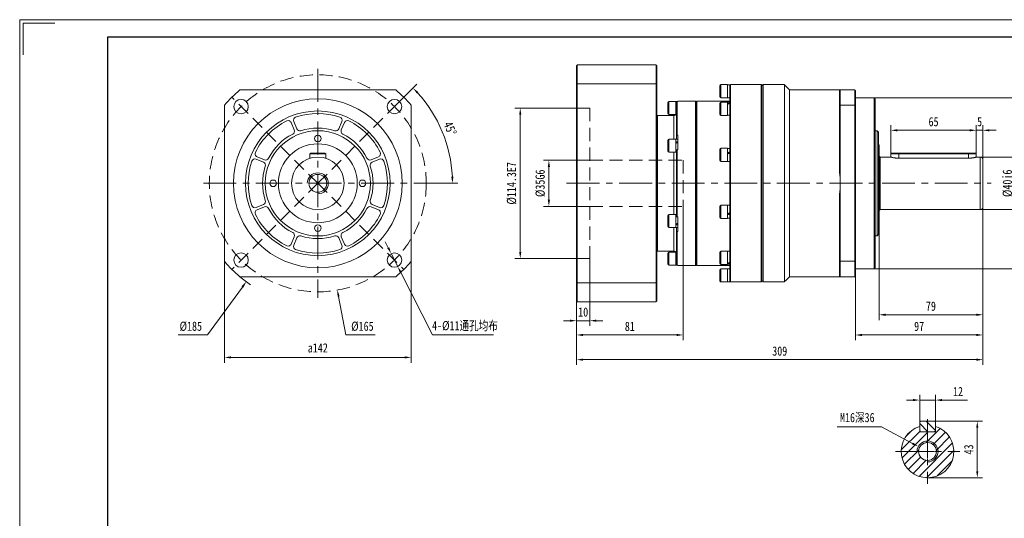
# Model space of a CAD drawing. Header units: millimetres. Extents: x -24 to 1101, y -76 to 717.
# Tile 4 of 5: x -24 to 725, y 338 to 717. Entities that reach past the tile are written whole.
import ezdxf

# ---------------------------------------------------------------- set-up
doc = ezdxf.new("R2010")
doc.units = ezdxf.units.MM
doc.header["$LTSCALE"] = 20
doc.linetypes.add('CENTER', pattern=[2, 1.25, -0.25, 0.25, -0.25])
doc.linetypes.add('DASHED', pattern=[0.75, 0.5, -0.25])
doc.layers.get('0').update_dxf_attribs({"lineweight": 18})
for name, color, linetype, lineweight in [('3中心线层', 1, 'CENTER', 18), ('4虚线层', 6, 'DASHED', 18), ('5剖面线层', 2, 'Continuous', 18), ('图框_外框线', 7, 'Continuous', 18)]:
    doc.layers.add(name, color=color, linetype=linetype, lineweight=lineweight)
doc.styles.add('TH_GBDIM', font='txt', dxfattribs={"width": 0.8})
doc.dimstyles.new('TH_GBDIM', dxfattribs={"dimscale": 2, "dimtxt": 3.5, "dimasz": 2.5, "dimexe": 2, "dimexo": 0, "dimgap": 1.5, "dimtad": 1, "dimdec": 1, "dimdsep": 46, "dimtxsty": 'TH_GBDIM', "dimcen": 2.5, "dimdle": 5, "dimclrd": 4, "dimclre": 4, "dimclrt": 3, "dimadec": 0, "dimazin": 0, "dimtfac": 0.714286, "dimtdec": 1, "dimtmove": 0, "dimatfit": 3, "dimfxl": 1, "dimtolj": 1, "dimarcsym": 0})

# ---------------------------------------------------------------- blocks, each defined once
blk = doc.blocks.new('*X3')
at = {"transparency": 16777216}
for points in [[(257.04, 544.49), (255.55, 543.74), (258.55, 539.66)], [(266.53, 525.76), (265.04, 525.01), (263.52, 529.84)]]:
    blk.add_hatch(color=4, dxfattribs=at).paths.add_polyline_path(points, flags=0)
at = {"color": 4, "transparency": 16777216}
for p, q in [((256.29, 544.12), (254.03, 548.58)), ((258.55, 539.66), (263.52, 529.84)), ((289.88, 477.81), (265.78, 525.38)), ((336.39, 477.81), (289.88, 477.81))]:
    blk.add_line(p, q, dxfattribs=at)
at = {"color": 3, "transparency": 16777216, "insert": (314.63, 484.54), "char_height": 7, "width": 102.1689, "attachment_point": 5, "style": 'TH_GBDIM'}
blk.add_mtext('4-%%C11通孔均布', dxfattribs=at)
blk = doc.blocks.new('*X4')
at = {"transparency": 16777216}
blk.add_hatch(color=4, dxfattribs=at).paths.add_polyline_path([(219.34, 507.18), (217.71, 506.88), (217.62, 511.95)], flags=0)
at = {"color": 4, "transparency": 16777216}
for p, q in [((197.7, 593.09), (207.7, 593.09)), ((202.7, 588.09), (202.7, 598.09)), ((223.9, 477.81), (218.52, 507.03)), ((246.36, 477.81), (223.9, 477.81))]:
    blk.add_line(p, q, dxfattribs=at)
at = {"color": 3, "transparency": 16777216, "insert": (236.63, 484.31), "char_height": 7, "width": 30.5511, "attachment_point": 5, "style": 'TH_GBDIM'}
blk.add_mtext('%%C165', dxfattribs=at)
blk = doc.blocks.new('*X5')
at = {"transparency": 16777216}
for points in [[(136.7, 461.58), (136.7, 459.91), (131.7, 460.74)], [(268.7, 461.58), (268.7, 459.91), (273.7, 460.74)]]:
    blk.add_hatch(color=4, dxfattribs=at).paths.add_polyline_path(points, flags=0)
at = {"color": 4, "transparency": 16777216}
for p, q in [((131.7, 533.8), (131.7, 456.74)), ((273.7, 533.8), (273.7, 456.74)), ((136.7, 460.74), (268.7, 460.74))]:
    blk.add_line(p, q, dxfattribs=at)
at = {"color": 3, "transparency": 16777216, "insert": (202.7, 467.95), "char_height": 7, "width": 30.1778, "attachment_point": 5, "style": 'TH_GBDIM'}
blk.add_mtext('a142', dxfattribs=at)
blk = doc.blocks.new('*X6')
at = {"transparency": 16777216}
for points in [[(277.99, 661.34), (279.2, 662.49), (275.15, 665.53)], [(305.87, 598.11), (304.2, 598.07), (305.15, 593.09)]]:
    blk.add_hatch(color=4, dxfattribs=at).paths.add_polyline_path(points, flags=0)
at = {"color": 4, "transparency": 16777216}
for p, q in [((261.04, 651.42), (277.98, 668.36)), ((289.7, 593.09), (309.15, 593.09))]:
    blk.add_line(p, q, dxfattribs=at)
blk.add_arc((202.7, 593.09), 102.45, 2.79648, 42.20352, dxfattribs=at)
at = {"color": 3, "transparency": 16777216, "insert": (303.36, 634.78), "char_height": 7, "width": 21.6051, "attachment_point": 5, "rotation": 292.5, "style": 'TH_GBDIM'}
blk.add_mtext('45%%D', dxfattribs=at)
blk = doc.blocks.new('*X7')
at = {"transparency": 16777216}
blk.add_hatch(color=4, dxfattribs=at).paths.add_polyline_path([(655.38, 396.11), (654.59, 394.64), (659.4, 393.02)], flags=0)
at = {"color": 4, "transparency": 16777216}
for p, q in [((597.65, 407.92), (631.39, 407.92)), ((631.39, 407.92), (654.98, 395.37)), ((666.46, 384.27), (666.46, 394.27)), ((661.46, 389.27), (671.46, 389.27))]:
    blk.add_line(p, q, dxfattribs=at)
at = {"color": 3, "transparency": 16777216, "insert": (613.02, 414.69), "char_height": 7, "width": 54.6933, "attachment_point": 5, "style": 'TH_GBDIM'}
blk.add_mtext('M16深36', dxfattribs=at)
blk = doc.blocks.new('*X8')
at = {"transparency": 16777216}
for points in [[(655.46, 429.16), (655.46, 427.49), (660.46, 428.32)], [(677.46, 429.16), (677.46, 427.49), (672.46, 428.32)]]:
    blk.add_hatch(color=4, dxfattribs=at).paths.add_polyline_path(points, flags=0)
at = {"color": 4, "transparency": 16777216}
for p, q in [((655.46, 428.32), (650.46, 428.32)), ((660.46, 411.67), (660.46, 432.32)), ((660.46, 428.32), (672.46, 428.32)), ((672.46, 411.67), (672.46, 432.32)), ((677.46, 428.32), (696.73, 428.32))]:
    blk.add_line(p, q, dxfattribs=at)
at = {"color": 3, "transparency": 16777216, "insert": (689.6, 434.82), "char_height": 7, "width": 13.1289, "attachment_point": 5, "style": 'TH_GBDIM'}
blk.add_mtext('12', dxfattribs=at)
blk = doc.blocks.new('*X9')
at = {"transparency": 16777216}
for points in [[(703.44, 407.27), (705.1, 407.27), (704.27, 412.27)], [(703.44, 374.27), (705.1, 374.27), (704.27, 369.27)]]:
    blk.add_hatch(color=4, dxfattribs=at).paths.add_polyline_path(points, flags=0)
at = {"color": 4, "transparency": 16777216}
for p, q in [((671.86, 412.27), (708.27, 412.27)), ((704.27, 407.27), (704.27, 374.27)), ((666.46, 369.27), (708.27, 369.27))]:
    blk.add_line(p, q, dxfattribs=at)
at = {"color": 3, "transparency": 16777216, "insert": (697.77, 390.77), "char_height": 7, "width": 14.3733, "attachment_point": 5, "rotation": 90, "style": 'TH_GBDIM'}
blk.add_mtext('43', dxfattribs=at)
blk = doc.blocks.new('*X10')
at = {"transparency": 16777216}
blk.add_hatch(color=4, dxfattribs=at).paths.add_polyline_path([(144.68, 514.73), (146.03, 513.75), (148.29, 518.28)], flags=0)
at = {"color": 4, "transparency": 16777216}
for p, q in [((197.7, 593.09), (207.7, 593.09)), ((202.7, 588.09), (202.7, 598.09)), ((118.86, 477.81), (145.35, 514.24)), ((96.39, 477.81), (118.86, 477.81))]:
    blk.add_line(p, q, dxfattribs=at)
blk.add_arc((202.7, 593.09), 92.5, 230.13596, 236.44855, dxfattribs=at)
at = {"color": 3, "transparency": 16777216, "insert": (106.12, 484.31), "char_height": 7, "width": 30.5511, "attachment_point": 5, "style": 'TH_GBDIM'}
blk.add_mtext('%%C185', dxfattribs=at)
blk = doc.blocks.new('*X18')
at = {"transparency": 16777216}
for points in [[(404.53, 459.87), (404.53, 458.2), (399.53, 459.04)], [(703.53, 459.87), (703.53, 458.2), (708.53, 459.04)]]:
    blk.add_hatch(color=4, dxfattribs=at).paths.add_polyline_path(points, flags=0)
at = {"color": 4, "transparency": 16777216}
for p, q in [((708.53, 575.09), (708.53, 455.04)), ((399.53, 503.59), (399.53, 455.04)), ((404.53, 459.04), (703.53, 459.04))]:
    blk.add_line(p, q, dxfattribs=at)
at = {"color": 3, "transparency": 16777216, "insert": (554.03, 465.54), "char_height": 7, "width": 22.0889, "attachment_point": 5, "style": 'TH_GBDIM'}
blk.add_mtext('309', dxfattribs=at)
blk = doc.blocks.new('*X19')
at = {"transparency": 16777216}
for points in [[(734.96, 608.09), (736.63, 608.09), (735.79, 613.09)], [(734.96, 578.09), (736.63, 578.09), (735.79, 573.09)]]:
    blk.add_hatch(color=4, dxfattribs=at).paths.add_polyline_path(points, flags=0)
at = {"color": 4, "transparency": 16777216}
for p, q in [((706.53, 613.09), (739.79, 613.09)), ((735.79, 578.09), (735.79, 608.09)), ((706.53, 573.09), (739.79, 573.09))]:
    blk.add_line(p, q, dxfattribs=at)
at = {"color": 3, "transparency": 16777216, "insert": (728.13, 593.09), "char_height": 7, "width": 38.64, "attachment_point": 5, "rotation": 90, "style": 'TH_GBDIM'}
blk.add_mtext('%%C40j6', dxfattribs=at)
blk = doc.blocks.new('*X20')
at = {"transparency": 16777216}
for points in [[(761.3, 653.09), (762.97, 653.09), (762.14, 658.09)], [(761.3, 533.09), (762.97, 533.09), (762.14, 528.09)]]:
    blk.add_hatch(color=4, dxfattribs=at).paths.add_polyline_path(points, flags=0)
at = {"color": 4, "transparency": 16777216}
for p, q in [((625.73, 658.09), (766.14, 658.09)), ((762.14, 533.09), (762.14, 653.09)), ((625.73, 528.09), (766.14, 528.09))]:
    blk.add_line(p, q, dxfattribs=at)
at = {"color": 3, "transparency": 16777216, "insert": (754.47, 593.09), "char_height": 7, "width": 46.6044, "attachment_point": 5, "rotation": 90, "style": 'TH_GBDIM'}
blk.add_mtext('%%C130g6', dxfattribs=at)
blk = doc.blocks.new('*X21')
at = {"transparency": 16777216}
for points in [[(643.53, 634.23), (643.53, 632.57), (638.53, 633.4)], [(698.53, 634.23), (698.53, 632.57), (703.53, 633.4)]]:
    blk.add_hatch(color=4, dxfattribs=at).paths.add_polyline_path(points, flags=0)
at = {"color": 4, "transparency": 16777216}
for p, q in [((638.53, 615.49), (638.53, 637.4)), ((703.53, 615.49), (703.53, 637.4)), ((698.53, 633.4), (643.53, 633.4))]:
    blk.add_line(p, q, dxfattribs=at)
at = {"color": 3, "transparency": 16777216, "insert": (671.03, 639.9), "char_height": 7, "width": 14.1867, "attachment_point": 5, "style": 'TH_GBDIM'}
blk.add_mtext('65', dxfattribs=at)
blk = doc.blocks.new('*X22')
at = {"transparency": 16777216}
for points in [[(698.53, 634.23), (698.53, 632.57), (703.53, 633.4)], [(713.53, 634.23), (713.53, 632.57), (708.53, 633.4)]]:
    blk.add_hatch(color=4, dxfattribs=at).paths.add_polyline_path(points, flags=0)
at = {"color": 4, "transparency": 16777216}
for p, q in [((703.53, 615.49), (703.53, 637.4)), ((708.53, 611.09), (708.53, 637.4)), ((698.53, 633.4), (693.53, 633.4)), ((703.53, 633.4), (708.53, 633.4)), ((713.53, 633.4), (718.53, 633.4))]:
    blk.add_line(p, q, dxfattribs=at)
at = {"color": 3, "transparency": 16777216, "insert": (706.03, 639.9), "char_height": 7, "width": 6.0356, "attachment_point": 5, "style": 'TH_GBDIM'}
blk.add_mtext('5', dxfattribs=at)
blk = doc.blocks.new('*X23')
at = {"transparency": 16777216}
for points in [[(634.53, 493.99), (634.53, 492.32), (629.53, 493.16)], [(703.53, 493.99), (703.53, 492.32), (708.53, 493.16)]]:
    blk.add_hatch(color=4, dxfattribs=at).paths.add_polyline_path(points, flags=0)
at = {"color": 4, "transparency": 16777216}
for p, q in [((708.53, 575.09), (708.53, 489.16)), ((629.53, 563.89), (629.53, 489.16)), ((703.53, 493.16), (634.53, 493.16))]:
    blk.add_line(p, q, dxfattribs=at)
at = {"color": 3, "transparency": 16777216, "insert": (669.03, 499.66), "char_height": 7, "width": 14.0622, "attachment_point": 5, "style": 'TH_GBDIM'}
blk.add_mtext('79', dxfattribs=at)
blk = doc.blocks.new('*X24')
at = {"transparency": 16777216}
for points in [[(616.53, 478.64), (616.53, 476.97), (611.53, 477.81)], [(703.53, 478.64), (703.53, 476.97), (708.53, 477.81)]]:
    blk.add_hatch(color=4, dxfattribs=at).paths.add_polyline_path(points, flags=0)
at = {"color": 4, "transparency": 16777216}
for p, q in [((708.53, 575.09), (708.53, 473.81)), ((611.53, 522.59), (611.53, 473.81)), ((703.53, 477.81), (616.53, 477.81))]:
    blk.add_line(p, q, dxfattribs=at)
at = {"color": 3, "transparency": 16777216, "insert": (660.03, 484.31), "char_height": 7, "width": 14.3111, "attachment_point": 5, "style": 'TH_GBDIM'}
blk.add_mtext('97', dxfattribs=at)
blk = doc.blocks.new('*X25')
at = {"transparency": 16777216}
for points in [[(355.83, 645.24), (357.5, 645.24), (356.67, 650.24)], [(355.83, 540.94), (357.5, 540.94), (356.67, 535.94)]]:
    blk.add_hatch(color=4, dxfattribs=at).paths.add_polyline_path(points, flags=0)
at = {"color": 4, "transparency": 16777216}
for p, q in [((399.53, 650.24), (352.67, 650.24)), ((356.67, 540.94), (356.67, 645.24)), ((399.53, 535.94), (352.67, 535.94))]:
    blk.add_line(p, q, dxfattribs=at)
at = {"color": 3, "transparency": 16777216, "insert": (350.17, 593.09), "char_height": 7, "width": 62.4711, "attachment_point": 5, "rotation": 90, "style": 'TH_GBDIM'}
blk.add_mtext('%%C114.3E7', dxfattribs=at)
blk = doc.blocks.new('*X26')
at = {"transparency": 16777216}
for points in [[(377.62, 605.59), (379.28, 605.59), (378.45, 610.59)], [(377.62, 580.59), (379.28, 580.59), (378.45, 575.59)]]:
    blk.add_hatch(color=4, dxfattribs=at).paths.add_polyline_path(points, flags=0)
at = {"color": 4, "transparency": 16777216}
for p, q in [((409.53, 610.59), (374.45, 610.59)), ((378.45, 580.59), (378.45, 605.59)), ((409.53, 575.59), (374.45, 575.59))]:
    blk.add_line(p, q, dxfattribs=at)
at = {"color": 3, "transparency": 16777216, "insert": (371.95, 593.09), "char_height": 7, "width": 38.64, "attachment_point": 5, "rotation": 90, "style": 'TH_GBDIM'}
blk.add_mtext('%%C35G6', dxfattribs=at)
blk = doc.blocks.new('*X27')
at = {"transparency": 16777216}
for points in [[(394.53, 489.5), (394.53, 487.83), (399.53, 488.67)], [(414.53, 489.5), (414.53, 487.83), (409.53, 488.67)]]:
    blk.add_hatch(color=4, dxfattribs=at).paths.add_polyline_path(points, flags=0)
at = {"color": 4, "transparency": 16777216}
for p, q in [((409.53, 535.94), (409.53, 484.67)), ((399.53, 503.59), (399.53, 484.67)), ((394.53, 488.67), (389.53, 488.67)), ((409.53, 488.67), (399.53, 488.67)), ((414.53, 488.67), (419.53, 488.67))]:
    blk.add_line(p, q, dxfattribs=at)
at = {"color": 3, "transparency": 16777216, "insert": (404.53, 495.17), "char_height": 7, "width": 13.3156, "attachment_point": 5, "style": 'TH_GBDIM'}
blk.add_mtext('10', dxfattribs=at)
blk = doc.blocks.new('*X28')
at = {"transparency": 16777216}
for points in [[(404.53, 478.64), (404.53, 476.97), (399.53, 477.81)], [(475.53, 478.64), (475.53, 476.97), (480.53, 477.81)]]:
    blk.add_hatch(color=4, dxfattribs=at).paths.add_polyline_path(points, flags=0)
at = {"color": 4, "transparency": 16777216}
for p, q in [((480.53, 575.59), (480.53, 473.81)), ((399.53, 503.59), (399.53, 473.81)), ((475.53, 477.81), (404.53, 477.81))]:
    blk.add_line(p, q, dxfattribs=at)
at = {"color": 3, "transparency": 16777216, "insert": (440.03, 484.31), "char_height": 7, "width": 13.6267, "attachment_point": 5, "style": 'TH_GBDIM'}
blk.add_mtext('81', dxfattribs=at)

msp = doc.modelspace()

# ---------------------------------------------------------------- hatches: boundary and pattern name
at = {"layer": '5剖面线层'}
h = msp.add_hatch(dxfattribs=at)
h.set_pattern_fill('ANSI31', color=256, style=0, pattern_type=0)
h.set_pattern_definition([(135, (0, 0), (-3.367596, -3.367596), [])])
h.paths.add_polyline_path([(666.46, 404.27), (671.86, 404.27), (672.46, 404.87), (672.46, 411.67), (671.86, 412.27), (666.46, 412.27)], flags=0)
h.paths.add_polyline_path([(666.46, 412.27), (661.06, 412.27), (660.46, 411.67), (660.46, 404.87), (661.06, 404.27), (666.46, 404.27)], flags=0)
h = msp.add_hatch(dxfattribs=at)
h.set_pattern_fill('ANSI31', color=256, style=0, pattern_type=0)
h.set_pattern_definition([(45, (0, 0), (-3.367596, 3.367596), [])])
edge = h.paths.add_edge_path(flags=0)
edge.add_line((672.46, 408.35), (672.46, 404.87))
edge.add_line((672.46, 404.87), (672.46, 404.27))
edge.add_line((672.46, 404.27), (671.86, 404.27))
edge.add_line((671.86, 404.27), (666.46, 404.27))
edge.add_line((666.46, 404.27), (666.46, 397.27))
edge.add_arc((666.46, 389.27), 8, 0, 90, ccw=False)
edge.add_line((674.46, 389.27), (686.46, 389.27))
edge.add_arc((666.46, 389.27), 20, 0, 72.54239)
edge = h.paths.add_edge_path(flags=0)
edge.add_line((686.46, 389.27), (674.46, 389.27))
edge.add_arc((666.46, 389.27), 8, 270, 360, ccw=False)
edge.add_line((666.46, 381.27), (666.46, 369.27))
edge.add_arc((666.46, 389.27), 20, 270, 360)
edge = h.paths.add_edge_path(flags=0)
edge.add_arc((666.46, 389.27), 8, 180, 270, ccw=False)
edge.add_line((658.46, 389.27), (646.46, 389.27))
edge.add_arc((666.46, 389.27), 20, 180, 270)
edge.add_line((666.46, 369.27), (666.46, 381.27))
edge = h.paths.add_edge_path(flags=0)
edge.add_line((666.46, 404.27), (661.06, 404.27))
edge.add_line((661.06, 404.27), (660.46, 404.27))
edge.add_line((660.46, 404.27), (660.46, 404.87))
edge.add_line((660.46, 404.87), (660.46, 408.35))
edge.add_arc((666.46, 389.27), 20, 107.45761, 180)
edge.add_line((646.46, 389.27), (659.66, 389.27))
edge.add_arc((666.46, 389.27), 6.8, 90, 180, ccw=False)
edge.add_line((666.46, 396.07), (666.46, 404.27))
edge = h.paths.add_edge_path(flags=0)
edge.add_line((666.46, 397.27), (666.46, 396.07))
edge.add_arc((666.46, 389.27), 6.8, 0, 90, ccw=False)
edge.add_line((673.26, 389.27), (674.46, 389.27))
edge.add_arc((666.46, 389.27), 8, 0, 90)
edge = h.paths.add_edge_path(flags=0)
edge.add_line((674.46, 389.27), (673.26, 389.27))
edge.add_arc((666.46, 389.27), 6.8, 270, 360, ccw=False)
edge.add_line((666.46, 382.47), (666.46, 381.27))
edge.add_arc((666.46, 389.27), 8, 270, 360)
edge = h.paths.add_edge_path(flags=0)
edge.add_line((659.66, 389.27), (658.46, 389.27))
edge.add_arc((666.46, 389.27), 8, 180, 270)
edge.add_line((666.46, 381.27), (666.46, 382.47))
edge.add_arc((666.46, 389.27), 6.8, 180, 270, ccw=False)

# ---------------------------------------------------------------- linework, layer by layer
at = {"color": 7, "linetype": 'Continuous', "lineweight": 15}
for p, q in [((399.53, 668.44), (399.53, 682.59)), ((400.03, 683.09), (400.03, 668.63)), ((400.03, 683.09), (460.03, 683.09)), ((460.03, 668.63), (460.03, 683.09)), ((460.53, 682.59), (460.53, 668.44)), ((399.53, 517.73), (399.53, 668.44)), ((400.03, 668.63), (400.03, 517.55)), ((460.03, 668.63), (400.03, 668.63)), ((460.03, 517.55), (460.03, 668.63)), ((460.53, 668.44), (460.53, 517.73)), ((508.43, 658.84), (508.43, 667.34)), ((509.18, 668.09), (509.18, 658.09)), ((514.43, 668.09), (514.43, 658.09)), ((516.03, 667.59), (516.03, 668.03)), ((516.03, 667.94), (516.03, 667.59)), ((516.03, 654.57), (516.03, 667.56)), ((516.53, 668.09), (516.53, 518.09)), ((540.03, 593.09), (540.03, 668.09)), ((540.53, 667.59), (540.53, 593.09)), ((541.33, 668.09), (541.33, 518.09)), ((557.53, 668.09), (557.53, 518.09)), ((143.41, 664.09), (261.99, 664.09)), ((561.53, 664.09), (561.53, 522.09)), ((599.53, 652.19), (599.53, 663.59)), ((600.03, 664.09), (600.03, 652.38)), ((600.03, 664.09), (611.03, 664.09)), ((611.03, 652.38), (611.03, 664.09)), ((611.53, 663.59), (611.53, 652.19)), ((131.7, 533.8), (131.7, 652.38)), ((273.7, 652.38), (273.7, 533.8)), ((468.93, 646.09), (468.93, 654.59)), ((469.68, 655.34), (469.68, 645.34)), ((474.93, 655.34), (474.93, 645.34)), ((475.53, 629.44), (475.53, 654.76)), ((476.03, 655.25), (476.03, 629.76)), ((476.53, 655.25), (476.03, 655.25)), ((476.53, 655.25), (476.53, 655.59)), ((490.03, 593.09), (490.03, 655.59)), ((490.53, 655.09), (490.53, 593.09)), ((490.53, 531.09), (490.53, 655.09)), ((491.03, 655.59), (491.03, 530.59)), ((508.43, 645.47), (508.43, 653.97)), ((509.18, 654.72), (509.18, 644.72)), ((514.43, 654.72), (514.43, 644.72)), ((516.03, 654.19), (516.03, 654.57)), ((516.03, 654.19), (516.03, 653.9)), ((516.03, 653.71), (516.03, 653.9)), ((516.03, 652.1), (516.03, 653.71)), ((516.03, 618.06), (516.03, 652.1)), ((599.53, 601.5), (599.53, 652.19)), ((600.03, 652.38), (600.03, 593.09)), ((611.03, 652.38), (600.03, 652.38)), ((611.03, 533.8), (611.03, 652.38)), ((611.53, 652.19), (611.53, 533.98)), ((625.73, 593.09), (625.73, 658.09)), ((626.53, 657.29), (626.53, 593.09)), ((461.03, 644.59), (461.03, 541.59)), ((473.53, 626.71), (473.53, 644.59)), ((184.8, 633.69), (182.5, 639.25)), ((184.35, 640.01), (186.65, 634.45)), ((218.75, 634.45), (221.06, 640.01)), ((222.9, 639.25), (220.6, 633.69)), ((475.53, 626.65), (475.53, 629.44)), ((476.03, 629.76), (476.53, 629.76)), ((476.53, 618.58), (476.53, 629.76)), ((628.03, 593.09), (628.03, 633.09)), ((629.03, 632.09), (629.03, 593.09)), ((468.93, 617.46), (468.93, 625.96)), ((469.68, 626.71), (469.68, 616.71)), ((474.93, 626.71), (474.93, 616.71)), ((629.53, 622.29), (629.53, 593.09)), ((197.3, 616.09), (196.7, 615.49)), ((208.7, 615.49), (196.7, 615.49)), ((196.7, 615.49), (196.7, 612.17)), ((197.3, 616.09), (208.1, 616.09)), ((208.1, 616.09), (208.7, 615.49)), ((208.7, 615.49), (208.7, 612.17)), ((473.53, 569.46), (473.53, 616.71)), ((475.53, 567.76), (475.53, 618.41)), ((475.53, 616.21), (475.53, 616.4)), ((476.03, 618.58), (476.03, 567.59)), ((476.53, 618.58), (476.03, 618.58)), ((508.43, 610.47), (508.43, 618.97)), ((509.18, 619.72), (509.18, 609.72)), ((514.43, 619.72), (514.43, 609.72)), ((516.03, 617.1), (516.03, 618.1)), ((516.03, 617.1), (516.03, 616.99)), ((516.03, 616.24), (516.03, 616.99)), ((516.03, 614.1), (516.03, 616.24)), ((516.03, 572.07), (516.03, 614.1)), ((638.53, 615.49), (638.53, 613.09)), ((644.53, 615.49), (638.53, 615.49)), ((639.13, 616.09), (644.53, 616.09)), ((644.53, 615.49), (644.53, 616.09)), ((644.53, 616.09), (697.53, 616.09)), ((697.53, 615.49), (644.53, 615.49)), ((644.53, 615.49), (644.53, 612.17)), ((697.53, 616.09), (702.93, 616.09)), ((697.53, 616.09), (697.53, 615.49)), ((703.53, 615.49), (697.53, 615.49)), ((697.53, 615.49), (697.53, 612.17)), ((703.53, 615.49), (703.53, 613.09)), ((161.33, 609.14), (155.78, 611.44)), ((156.54, 613.29), (162.1, 610.99)), ((243.3, 610.99), (248.86, 613.29)), ((249.63, 611.44), (244.07, 609.14)), ((630.53, 613.09), (630.53, 593.09)), ((697.53, 612.17), (644.53, 612.17)), ((706.53, 593.09), (706.53, 613.09)), ((708.53, 611.09), (708.53, 593.09)), ((490.03, 530.59), (490.03, 593.09)), ((490.53, 593.09), (490.53, 531.09)), ((540.03, 518.09), (540.03, 593.09)), ((540.53, 593.09), (540.53, 518.59)), ((600.03, 593.09), (600.03, 533.8)), ((625.73, 528.09), (625.73, 593.09)), ((626.53, 593.09), (626.53, 528.89)), ((628.03, 553.09), (628.03, 593.09)), ((629.03, 593.09), (629.03, 554.09)), ((629.53, 593.09), (629.53, 563.89)), ((630.53, 593.09), (630.53, 573.09)), ((706.53, 573.09), (706.53, 593.09)), ((708.53, 593.09), (708.53, 575.09)), ((599.53, 533.98), (599.53, 584.68)), ((155.78, 574.73), (161.33, 577.03)), ((244.07, 577.03), (249.63, 574.73)), ((162.1, 575.19), (156.54, 572.88)), ((248.86, 572.88), (243.3, 575.19)), ((469.68, 569.46), (469.68, 568.79)), ((474.93, 569.46), (474.93, 568.79)), ((475.53, 569.77), (475.53, 569.96)), ((508.43, 575.5), (508.43, 575.71)), ((508.43, 567.21), (508.43, 575.5)), ((509.18, 576.46), (509.18, 576.21)), ((509.18, 576.21), (509.18, 566.46)), ((514.43, 576.46), (514.43, 576.21)), ((514.43, 576.21), (514.43, 566.46)), ((516.03, 570.83), (516.03, 572.07)), ((516.03, 570.07), (516.03, 570.83)), ((516.03, 569.93), (516.03, 570.07)), ((516.03, 568.07), (516.03, 569.93)), ((468.93, 568.14), (468.93, 568.71)), ((468.93, 560.21), (468.93, 568.14)), ((469.68, 568.79), (469.68, 559.46)), ((474.93, 568.79), (474.93, 559.46)), ((476.03, 567.59), (476.53, 567.59)), ((476.53, 556.42), (476.53, 567.59)), ((516.03, 534.07), (516.03, 568.12)), ((473.53, 541.59), (473.53, 559.46)), ((475.53, 556.74), (475.53, 559.52)), ((475.53, 531.41), (475.53, 556.74)), ((476.03, 556.42), (476.03, 530.92)), ((476.53, 556.42), (476.03, 556.42)), ((182.5, 546.93), (184.8, 552.48)), ((186.65, 551.72), (184.35, 546.16)), ((221.06, 546.16), (218.75, 551.72)), ((220.6, 552.48), (222.9, 546.93)), ((468.93, 535.84), (468.93, 540.09)), ((469.68, 540.84), (469.68, 535.84)), ((474.93, 540.84), (474.93, 535.84)), ((508.43, 538.95), (508.43, 540.71)), ((509.18, 541.46), (509.18, 539.39)), ((509.18, 539.39), (509.18, 531.46)), ((514.43, 541.46), (514.43, 539.39)), ((514.43, 539.39), (514.43, 531.46)), ((468.93, 531.59), (468.93, 535.84)), ((469.68, 535.84), (469.68, 530.84)), ((474.93, 535.84), (474.93, 530.84)), ((508.43, 532.21), (508.43, 538.95)), ((516.03, 533.07), (516.03, 534.07)), ((516.03, 532.82), (516.03, 533.07)), ((516.03, 532.46), (516.03, 532.82)), ((516.03, 531.6), (516.03, 532.46)), ((599.53, 522.59), (599.53, 533.98)), ((600.03, 533.8), (600.03, 522.09)), ((600.03, 533.8), (611.03, 533.8)), ((611.03, 522.09), (611.03, 533.8)), ((611.53, 533.98), (611.53, 522.59)), ((476.03, 530.92), (476.53, 530.92)), ((476.53, 530.59), (476.53, 530.92)), ((508.43, 523.09), (508.43, 527.34)), ((509.18, 528.09), (509.18, 523.09)), ((514.43, 528.09), (514.43, 523.09)), ((516.03, 518.62), (516.03, 531.6)), ((261.99, 522.09), (143.41, 522.09)), ((399.53, 503.59), (399.53, 517.73)), ((400.03, 517.55), (400.03, 503.09)), ((400.03, 517.55), (460.03, 517.55)), ((460.03, 503.09), (460.03, 517.55)), ((460.53, 517.73), (460.53, 503.59)), ((508.43, 518.84), (508.43, 523.09)), ((509.18, 523.09), (509.18, 518.09)), ((514.43, 523.09), (514.43, 518.09)), ((516.03, 518.23), (516.03, 518.59)), ((516.03, 518.15), (516.03, 518.59)), ((611.03, 522.09), (600.03, 522.09)), ((460.03, 503.09), (400.03, 503.09))]:
    msp.add_line(p, q, dxfattribs=at)
at = {"color": 1, "linetype": 'DASHED'}
for q in [(137.29, 658.49), (268.11, 658.49), (137.29, 527.68), (268.11, 527.68)]:
    msp.add_line((202.7, 593.09), q, dxfattribs=at)
for p, q in [((197.3, 616.09), (196.7, 615.49)), ((196.7, 615.49), (196.7, 612.17)), ((197.3, 616.09), (208.1, 616.09)), ((208.1, 616.09), (208.7, 615.49)), ((208.7, 615.49), (208.7, 612.17)), ((661.06, 412.27), (660.46, 411.67)), ((661.06, 412.27), (671.86, 412.27)), ((671.86, 412.27), (672.46, 411.67)), ((660.46, 411.67), (660.46, 404.87)), ((660.46, 404.87), (661.06, 404.27)), ((660.46, 404.27), (660.46, 404.87)), ((671.86, 404.27), (672.46, 404.87)), ((672.46, 411.67), (672.46, 404.87)), ((672.46, 404.87), (672.46, 404.27)), ((661.06, 404.27), (660.46, 404.27)), ((661.06, 404.27), (671.86, 404.27)), ((672.46, 404.27), (671.86, 404.27))]:
    msp.add_line(p, q)
msp.add_circle((202.7, 593.09), 82.5, dxfattribs=at)
at = {"color": 7, "linetype": 'Continuous', "lineweight": 15}
for centre, radius in [((202.7, 593.09), 64.2), ((144.37, 651.42), 5.5), ((261.04, 651.42), 5.5), ((202.7, 593.09), 55), ((202.7, 593.09), 40), ((202.7, 627.09), 2.5), ((202.7, 593.09), 30), ((168.7, 593.09), 2.5), ((236.7, 593.09), 2.5), ((202.7, 559.09), 2.5), ((144.37, 534.75), 5.5), ((261.04, 534.75), 5.5)]:
    msp.add_circle(centre, radius, dxfattribs=at)
for centre, radius in [((202.7, 593.09), 20), ((202.7, 593.09), 6.8), ((666.46, 389.27), 6.8)]:
    msp.add_circle(centre, radius)
for centre, radius, start, end in [((509.18, 667.34), 0.75, 90, 180), ((202.7, 593.09), 92.5, 129.86404, 140.13596), ((202.7, 593.09), 92.5, 39.86404, 50.13596), ((469.68, 654.59), 0.75, 90, 180), ((509.18, 658.84), 0.75, 180, 270), ((509.18, 653.97), 0.75, 90, 180), ((202.7, 593.09), 53, 71.47418, 108.52582), ((469.68, 646.09), 0.75, 180, 270), ((473.53, 646.59), 2, 270, 300.18492), ((509.18, 645.47), 0.75, 180, 270), ((202.7, 593.09), 53, 116.47418, 153.52582), ((180.19, 638.29), 2.5, 22.5, 116.47418), ((186.66, 640.97), 2.5, 108.52582, 202.5), ((218.75, 640.97), 2.5, 337.5, 71.47418), ((225.21, 638.29), 2.5, 63.52582, 157.5), ((202.7, 593.09), 53, 26.47418, 63.52582), ((202.7, 593.09), 42, 117.01107, 152.98893), ((182.49, 632.73), 2.5, 297.01107, 22.5), ((188.96, 635.41), 2.5, 202.5, 287.98893), ((202.7, 593.09), 42, 72.01107, 107.98893), ((216.45, 635.41), 2.5, 252.01107, 337.5), ((222.91, 632.73), 2.5, 157.5, 242.98893), ((202.7, 593.09), 42, 27.01107, 62.98893), ((469.68, 625.96), 0.75, 90, 180), ((157.5, 615.6), 2.5, 153.52582, 247.5), ((247.91, 615.6), 2.5, 292.5, 26.47418), ((469.68, 617.46), 0.75, 180, 270), ((509.18, 618.97), 0.75, 90, 180), ((630.53, 614.09), 1, 180, 270), ((202.7, 593.09), 53, 161.47418, 198.52582), ((154.82, 609.13), 2.5, 67.5, 161.47418), ((160.38, 606.83), 2.5, 342.01107, 67.5), ((163.06, 613.3), 2.5, 247.5, 332.98893), ((242.35, 613.3), 2.5, 207.01107, 292.5), ((245.03, 606.83), 2.5, 112.5, 197.98893), ((250.59, 609.13), 2.5, 18.52582, 112.5), ((202.7, 593.09), 53, 341.47418, 18.52582), ((509.18, 610.47), 0.75, 180, 270), ((706.53, 611.09), 2, 0, 90), ((202.7, 593.09), 42, 162.01107, 197.98893), ((202.7, 593.09), 42, 342.01107, 17.98893), ((529.03, 593.09), 71, 0, 6.80375), ((529.03, 593.09), 71, 353.19625, 0), ((160.38, 579.34), 2.5, 292.5, 17.98893), ((245.03, 579.34), 2.5, 162.01107, 247.5), ((154.82, 577.04), 2.5, 198.52582, 292.5), ((157.5, 570.57), 2.5, 112.5, 206.47418), ((202.7, 593.09), 53, 206.47418, 243.52582), ((163.06, 572.88), 2.5, 27.01107, 112.5), ((202.7, 593.09), 42, 207.01107, 242.98893), ((202.7, 593.09), 42, 297.01107, 332.98893), ((202.7, 593.09), 53, 296.47418, 333.52582), ((242.35, 572.88), 2.5, 67.5, 152.98893), ((247.91, 570.57), 2.5, 333.52582, 67.5), ((250.59, 577.04), 2.5, 247.5, 341.47418), ((469.68, 568.71), 0.75, 90, 180), ((509.18, 575.71), 0.75, 90, 180), ((630.53, 572.09), 1, 90, 180), ((706.53, 575.09), 2, 270, 0), ((509.18, 567.21), 0.75, 180, 270), ((182.49, 553.44), 2.5, 337.5, 62.98893), ((222.91, 553.44), 2.5, 117.01107, 202.5), ((469.68, 560.21), 0.75, 180, 270), ((180.19, 547.88), 2.5, 243.52582, 337.5), ((188.96, 550.76), 2.5, 72.01107, 157.5), ((202.7, 593.09), 42, 252.01107, 287.98893), ((216.45, 550.76), 2.5, 22.5, 107.98893), ((225.21, 547.88), 2.5, 202.5, 296.47418), ((186.66, 545.2), 2.5, 157.5, 251.47418), ((202.7, 593.09), 53, 251.47418, 288.52582), ((218.75, 545.2), 2.5, 288.52582, 22.5), ((469.68, 540.09), 0.75, 90, 180), ((473.53, 539.59), 2, 59.83187, 90), ((509.18, 540.71), 0.75, 90, 180), ((202.7, 593.09), 92.5, 219.86404, 230.13596), ((202.7, 593.09), 92.5, 309.86404, 320.13596), ((509.18, 532.21), 0.75, 180, 270), ((469.68, 531.59), 0.75, 180, 270), ((509.18, 527.34), 0.75, 90, 180), ((509.18, 518.84), 0.75, 180, 270)]:
    msp.add_arc(centre, radius, start, end, dxfattribs=at)
at = {"color": 4}
for centre in [(202.7, 593.09), (666.46, 389.27)]:
    msp.add_arc(centre, 8, 270, 180, dxfattribs=at)
msp.add_arc((666.46, 389.27), 20, 107.4576, 72.5424)
at = {"color": 7, "linetype": 'Continuous', "lineweight": 15}
for centre, major_axis, ratio, start_param, end_param in [((516.03, 663.09), (8.56, 0), 0.57735, 1.570796, 1.7589), ((514.43, 663.09), (8.56, 0), 0.57735, 1.477162, 1.570796), ((476.53, 650.34), (8.56, 0), 0.57735, 1.570796, 1.7589), ((474.93, 650.34), (8.56, 0), 0.57735, 1.477162, 1.570796), ((514.43, 649.72), (8.43, 3.54), 0.408882, 1.212832, 1.400936), ((516.03, 649.72), (8.43, 3.54), 0.408882, 1.400936, 1.589039), ((474.93, 621.71), (8.49, 4.55), 0.227735, 1.261411, 1.449514), ((476.53, 621.71), (8.49, 4.55), 0.227735, 1.449514, 1.637618), ((474.93, 621.71), (5.74, 3.07), 0.227735, 1.310782, 1.449514), ((514.43, 614.72), (8.53, 4.8), 0.136294, 1.30614, 1.494243), ((514.43, 614.72), (5.77, 3.25), 0.136294, 1.214015, 1.494243), ((516.03, 614.72), (8.53, 4.8), 0.136294, 1.494243, 1.682346), ((514.43, 571.46), (8.53, 4.8), 0.136294, 4.635836, 4.823939), ((516.03, 571.46), (5.77, 3.25), 0.136294, 4.355608, 4.635836), ((516.03, 571.46), (8.53, 4.8), 0.136294, 4.447732, 4.635836), ((474.93, 564.46), (8.49, 4.55), 0.227735, 4.591107, 4.77921), ((476.53, 564.46), (8.49, 4.55), 0.227735, 4.403004, 4.591107), ((476.53, 564.46), (5.74, 3.07), 0.227735, 4.452375, 4.591107), ((514.43, 536.46), (8.43, 3.54), 0.408882, 4.542528, 4.730632), ((516.03, 536.46), (8.43, 3.54), 0.408882, 4.354425, 4.542528), ((474.93, 535.84), (8.56, 0), 0.57735, 4.712389, 4.837645), ((476.53, 535.84), (8.56, 0), 0.57735, 4.618754, 4.712389), ((514.43, 523.09), (8.56, 0), 0.57735, 4.712389, 4.900492), ((516.03, 523.09), (8.56, 0), 0.57735, 4.618754, 4.712389)]:
    msp.add_ellipse(centre, major_axis=major_axis, ratio=ratio, start_param=start_param, end_param=end_param, dxfattribs=at)
for points in [[(400.03, 683.09), (399.53, 682.59)], [(460.53, 682.59), (460.03, 683.09)], [(399.53, 668.44), (400.03, 668.63)], [(460.03, 668.63), (460.53, 668.44)], [(514.43, 668.09), (509.18, 668.09)], [(516.53, 668.09), (516.03, 667.59)], [(540.03, 668.09), (516.53, 668.09)], [(540.53, 667.59), (540.03, 668.09)], [(541.33, 668.09), (540.53, 667.29)], [(557.53, 668.09), (541.33, 668.09)], [(561.53, 664.09), (557.53, 668.09)], [(600.03, 664.09), (561.53, 664.09)], [(599.53, 663.59), (600.03, 664.09)], [(611.03, 664.09), (611.53, 663.59)], [(474.93, 655.34), (469.68, 655.34)], [(475.53, 654.76), (476.03, 655.25)], [(490.03, 655.59), (476.53, 655.59)], [(490.53, 655.09), (490.03, 655.59)], [(491.03, 655.59), (490.53, 655.09)], [(516.03, 655.59), (491.03, 655.59)], [(509.18, 658.09), (514.43, 658.09)], [(514.43, 654.72), (509.18, 654.72)], [(514.43, 658.15), (516.03, 658.15)], [(516.03, 654.66), (514.43, 654.66)], [(599.53, 652.19), (600.03, 652.38)], [(611.53, 652.19), (611.03, 652.38)], [(625.73, 658.09), (611.53, 658.09)], [(626.53, 657.29), (625.73, 658.09)], [(461.03, 644.59), (460.53, 644.09)], [(473.53, 644.59), (461.03, 644.59)], [(469.68, 645.34), (474.93, 645.34)], [(474.93, 645.4), (475.17, 645.4)], [(509.18, 644.72), (514.43, 644.72)], [(514.43, 644.78), (516.03, 644.78)], [(476.03, 629.76), (475.53, 629.44)], [(628.03, 633.09), (626.53, 633.09)], [(629.03, 632.09), (628.03, 633.09)], [(474.93, 626.71), (469.68, 626.71)], [(476.53, 626.65), (474.93, 626.65)], [(629.53, 622.29), (629.03, 622.79)], [(469.68, 616.71), (474.93, 616.71)], [(474.93, 616.77), (475.53, 616.77)], [(475.53, 618.41), (476.03, 618.58)], [(514.43, 619.72), (509.18, 619.72)], [(516.03, 619.66), (514.43, 619.66)], [(639.13, 616.09), (638.53, 615.49)], [(703.53, 615.49), (702.93, 616.09)], [(509.18, 609.72), (514.43, 609.72)], [(514.43, 609.78), (516.03, 609.78)], [(638.53, 613.09), (630.53, 613.09)], [(706.53, 613.09), (703.53, 613.09)], [(474.93, 569.46), (469.68, 569.46)], [(475.53, 569.4), (474.93, 569.4)], [(514.43, 576.46), (509.18, 576.46)], [(516.03, 576.4), (514.43, 576.4)], [(630.53, 573.09), (706.53, 573.09)], [(476.03, 567.59), (475.53, 567.76)], [(509.18, 566.46), (514.43, 566.46)], [(514.43, 566.52), (516.03, 566.52)], [(629.03, 563.39), (629.53, 563.89)], [(469.68, 559.46), (474.93, 559.46)], [(474.93, 559.52), (476.53, 559.52)], [(475.53, 556.74), (476.03, 556.42)], [(626.53, 553.09), (628.03, 553.09)], [(628.03, 553.09), (629.03, 554.09)], [(460.53, 542.09), (461.03, 541.59)], [(461.03, 541.59), (473.53, 541.59)], [(474.93, 540.84), (469.68, 540.84)], [(475.16, 540.78), (474.93, 540.78)], [(514.43, 541.46), (509.18, 541.46)], [(516.03, 541.4), (514.43, 541.4)], [(599.53, 533.98), (600.03, 533.8)], [(611.53, 533.98), (611.03, 533.8)], [(469.68, 530.84), (474.93, 530.84)], [(476.03, 530.92), (475.53, 531.41)], [(476.53, 530.59), (490.03, 530.59)], [(490.03, 530.59), (490.53, 531.09)], [(490.53, 531.09), (491.03, 530.59)], [(491.03, 530.59), (516.03, 530.59)], [(509.18, 531.46), (514.43, 531.46)], [(514.43, 528.09), (509.18, 528.09)], [(514.43, 531.52), (516.03, 531.52)], [(516.03, 528.03), (514.43, 528.03)], [(611.53, 528.09), (625.73, 528.09)], [(625.73, 528.09), (626.53, 528.89)], [(400.03, 517.55), (399.53, 517.73)], [(460.53, 517.73), (460.03, 517.55)], [(509.18, 518.09), (514.43, 518.09)], [(516.03, 518.59), (516.53, 518.09)], [(516.53, 518.09), (540.03, 518.09)], [(540.03, 518.09), (540.53, 518.59)], [(540.53, 518.89), (541.33, 518.09)], [(541.33, 518.09), (557.53, 518.09)], [(557.53, 518.09), (561.53, 522.09)], [(561.53, 522.09), (600.03, 522.09)], [(599.53, 522.59), (600.03, 522.09)], [(611.53, 522.59), (611.03, 522.09)], [(399.53, 503.59), (400.03, 503.09)], [(460.03, 503.09), (460.53, 503.59)]]:
    msp.add_open_spline(points, degree=1, dxfattribs=at)
for points, knots in [([(475.53, 646.45), (475.52, 646.26), (475.48, 645.9), (475.26, 645.48), (474.99, 645.16), (474.71, 644.94), (474.49, 644.83), (474.53, 644.85), (474.54, 644.86)], [0, 0, 0, 0, 0.370986, 0.73036, 1.099315, 1.484749, 1.881292, 2.018636, 2.018636, 2.018636, 2.018636]), ([(475.53, 616.4), (475.52, 616.5), (475.5, 616.59), (475.4, 616.77), (475.4, 616.77)], [0, 0, 0, 0, 0.3825412, 0.3982807, 0.3982807, 0.3982807, 0.3982807]), ([(644.53, 612.17), (644.37, 612.17), (643.88, 612.17), (643.23, 612.21), (642.6, 612.26), (641.99, 612.33), (641.42, 612.42), (640.88, 612.51), (640.37, 612.61), (639.91, 612.72), (639.52, 612.81), (639.26, 612.88), (639.03, 612.94), (638.85, 613), (638.7, 613.04), (638.57, 613.08), (638.55, 613.08), (638.54, 613.09)], [0, 0, 0, 0, 0.311081, 0.944177, 1.266915, 1.577979, 2.21021, 2.531991, 2.851978, 3.502374, 3.833533, 4.159604, 4.488018, 4.823978, 5.162619, 5.479228, 6.087448, 6.087448, 6.087448, 6.087448]), ([(703.53, 613.09), (703.53, 613.09), (703.55, 613.09), (703.51, 613.08), (703.43, 613.06), (703.26, 613.01), (703.03, 612.94), (702.74, 612.86), (702.38, 612.77), (701.96, 612.67), (701.61, 612.59), (701.22, 612.52), (700.81, 612.44), (700.37, 612.37), (699.91, 612.31), (699.44, 612.26), (698.94, 612.21), (698.45, 612.19), (697.98, 612.17), (697.68, 612.17), (697.53, 612.17)], [0, 0, 0, 0, 0.036478, 0.365792, 0.673098, 1.297999, 1.61625, 1.927447, 2.559732, 2.881436, 3.204429, 3.529608, 3.861705, 4.196223, 4.521762, 4.849677, 5.185264, 5.523583, 5.809056, 6.096254, 6.096254, 6.096254, 6.096254]), ([(475.39, 569.4), (475.41, 569.44), (475.51, 569.6), (475.52, 569.7), (475.53, 569.77)], [0, 0, 0, 0, 0.0872535, 0.4007646, 0.4007646, 0.4007646, 0.4007646]), ([(474.54, 541.32), (474.55, 541.32), (474.56, 541.31), (474.84, 541.14), (475.19, 540.81), (475.49, 540.33), (475.52, 539.86), (475.53, 539.73)], [0, 0, 0, 0, 0.326347, 0.692258, 1.066799, 1.709273, 1.968527, 1.968527, 1.968527, 1.968527])]:
    msp.add_open_spline(points, degree=3, knots=knots, dxfattribs=at)
at = {"layer": '3中心线层'}
for p, q in [((202.7, 680.09), (202.7, 506.09)), ((115.7, 593.09), (289.7, 593.09)), ((391.9, 593.09), (714.91, 593.09)), ((666.46, 413.77), (666.46, 364.77)), ((641.96, 389.27), (690.96, 389.27))]:
    msp.add_line(p, q, dxfattribs=at)
at = {"layer": '4虚线层'}
for p, q in [((399.53, 650.24), (409.53, 650.24)), ((409.53, 650.24), (409.53, 535.94)), ((409.53, 610.59), (480.53, 610.59)), ((480.53, 610.59), (480.53, 575.59)), ((409.53, 575.59), (480.53, 575.59)), ((399.53, 535.94), (409.53, 535.94))]:
    msp.add_line(p, q, dxfattribs=at)
at = {"layer": '图框_外框线', "color": 3}
msp.add_lwpolyline([(-24.02, -75.62), (1097.51, -75.62), (1097.51, 717.47), (-24.02, 717.47)], close=True, dxfattribs=at)
msp.add_lwpolyline([(-21.35, 690.77), (-21.35, 714.8), (2.68, 714.8)], dxfattribs=at)
at = {"layer": '图框_外框线', "color": 3, "lineweight": 25}
msp.add_lwpolyline([(42.74, -62.26), (1084.16, -62.26), (1084.16, 704.12), (42.74, 704.12)], close=True, dxfattribs=at)

# ---------------------------------------------------------------- dimensions: what is measured, and where the dimension line sits
for p1, p2, picture, middle in [((187.78, 674.23), (217.62, 511.95), '*X4', (223.9, 477.81)), ((257.11, 667.89), (148.29, 518.28), '*X10', (118.86, 477.81))]:
    dim = msp.add_diameter_dim_2p(p1=p1, p2=p2, dimstyle='TH_GBDIM', override={"dimtih": 1, "dimtoh": 1, "dimpost": '%%C<>', "dimsah": 1, "dimtofl": 0, "dimtzin": 0})
    dim.commit()
    dim.dimension.update_dxf_attribs({"geometry": picture, "text_midpoint": middle, "dimtype": 163})
dim = msp.add_angular_dim_2l(base=(297.36, 632.29), line1=((115.7, 593.09), (289.7, 593.09)), line2=((202.7, 593.09), (261.04, 651.42)), dimstyle='TH_GBDIM', override={"dimtad": 1, "dimtih": 0, "dimtoh": 0, "dimsah": 1, "dimtdec": 0, "dimtzin": 0})
dim.commit()
dim.dimension.update_dxf_attribs({"geometry": '*X6', "text_midpoint": (303.36, 634.78)})
for base, p1, p2, text, picture, middle in [((762.14, 658.09), (625.73, 528.09), (625.73, 658.09), '%%C<>g6', '*X20', (762.14, 593.09)), ((735.79, 613.09), (706.53, 573.09), (706.53, 613.09), '%%C<>j6', '*X19', (735.79, 593.09))]:
    dim = msp.add_linear_dim(base=base, p1=p1, p2=p2, angle=90, text=text, dimstyle='TH_GBDIM', override={"dimsah": 1, "dimtzin": 0})
    dim.commit()
    dim.dimension.update_dxf_attribs({"geometry": picture, "text_midpoint": middle, "dimtype": 160})
for base, p1, p2, text, picture, middle in [((356.67, 650.24), (399.53, 535.94), (399.53, 650.24), '%%C<>E7', '*X25', (350.17, 593.09)), ((378.45, 610.59), (409.53, 575.59), (409.53, 610.59), '%%C<>G6', '*X26', (371.95, 593.09))]:
    dim = msp.add_linear_dim(base=base, p1=p1, p2=p2, angle=90, text=text, dimstyle='TH_GBDIM', override={"dimsah": 1, "dimtzin": 0})
    dim.commit()
    dim.dimension.update_dxf_attribs({"geometry": picture, "text_midpoint": middle})
for base, p1, p2, override, picture, middle in [((638.53, 633.4), (703.53, 615.49), (638.53, 615.49), {"dimsah": 1, "dimtzin": 0}, '*X21', (671.03, 639.9)), ((399.53, 477.81), (480.53, 575.59), (399.53, 503.59), {"dimsah": 1, "dimtzin": 0}, '*X28', (440.03, 484.31)), ((611.53, 477.81), (708.53, 575.09), (611.53, 522.59), {"dimdec": 0, "dimsah": 1, "dimtzin": 0}, '*X24', (660.03, 484.31)), ((672.46, 428.32), (660.46, 411.67), (672.46, 411.67), {"dimsah": 1, "dimtzin": 0}, '*X8', (689.6, 434.82))]:
    dim = msp.add_linear_dim(base=base, p1=p1, p2=p2, dimstyle='TH_GBDIM', override=override)
    dim.commit()
    dim.dimension.update_dxf_attribs({"geometry": picture, "text_midpoint": middle})
for base, p1, p2, picture, middle in [((708.53, 633.4), (703.53, 615.49), (708.53, 611.09), '*X22', (706.03, 633.4)), ((708.53, 459.04), (399.53, 503.59), (708.53, 575.09), '*X18', (554.03, 459.04)), ((629.53, 493.16), (708.53, 575.09), (629.53, 563.89), '*X23', (669.03, 493.16)), ((399.53, 488.67), (409.53, 535.94), (399.53, 503.59), '*X27', (404.53, 488.67))]:
    dim = msp.add_linear_dim(base=base, p1=p1, p2=p2, dimstyle='TH_GBDIM', override={"dimsah": 1, "dimtzin": 0})
    dim.commit()
    dim.dimension.update_dxf_attribs({"geometry": picture, "text_midpoint": middle, "dimtype": 160})
for p1, p2, text, override, picture, middle in [((258.55, 539.66), (263.52, 529.84), '4-<>通孔均布', {"dimtoh": 1, "dimpost": '%%C<>', "dimsah": 1, "dimtzin": 0}, '*X3', (289.88, 477.81)), ((673.52, 385.51), (659.4, 393.02), 'M16深36', {"dimtih": 1, "dimtoh": 1, "dimpost": '%%C<>', "dimsah": 1, "dimtofl": 0, "dimtzin": 0}, '*X7', (631.39, 407.92))]:
    dim = msp.add_diameter_dim_2p(p1=p1, p2=p2, text=text, dimstyle='TH_GBDIM', override=override)
    dim.commit()
    dim.dimension.update_dxf_attribs({"geometry": picture, "text_midpoint": middle, "dimtype": 163})
dim = msp.add_linear_dim(base=(273.7, 460.74), p1=(131.7, 533.8), p2=(273.7, 533.8), text='a<>', dimstyle='TH_GBDIM', override={"dimsah": 1, "dimtzin": 0})
dim.commit()
dim.dimension.update_dxf_attribs({"geometry": '*X5', "text_midpoint": (202.7, 460.74), "dimtype": 160})
dim = msp.add_linear_dim(base=(704.27, 369.27), p1=(671.86, 412.27), p2=(666.46, 369.27), angle=90, dimstyle='TH_GBDIM', override={"dimsah": 1, "dimtzin": 0})
dim.commit()
dim.dimension.update_dxf_attribs({"geometry": '*X9', "text_midpoint": (697.77, 390.77)})

doc.saveas('drawing.dxf')
